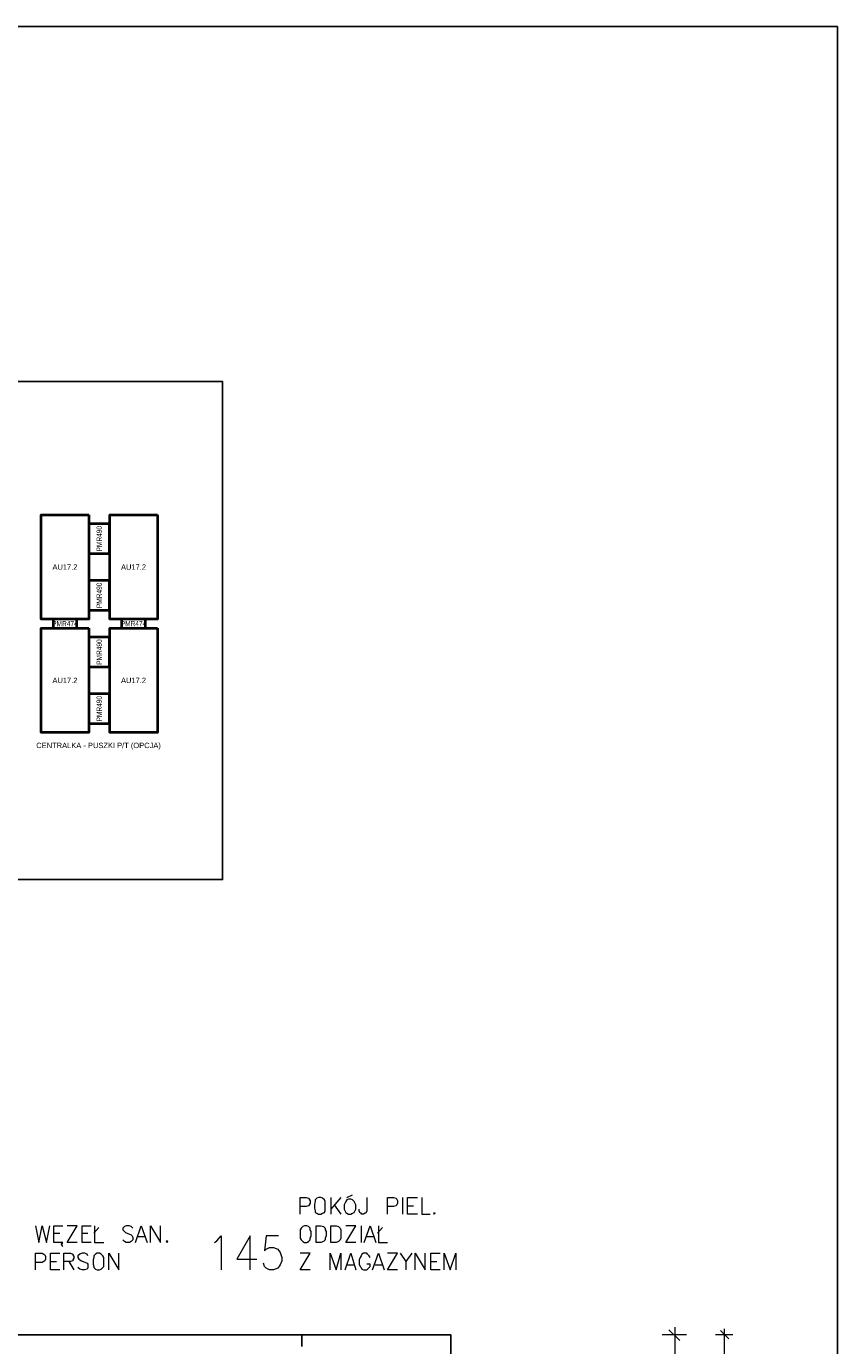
# Model space of a CAD drawing. Header units: millimetres. Extents: x 1 to 17496, y 1 to 30809.
# Tile 109 of 256: x 13217 to 14038, y 14063 to 15398. Entities that reach past the tile are written whole.
import ezdxf
from ezdxf.enums import TextEntityAlignment as Align

# ---------------------------------------------------------------- set-up
doc = ezdxf.new("R2010")
doc.units = ezdxf.units.MM
doc.layers.add('0_Przyz_centrale pielegniarskie', color=1, linetype='Continuous', lineweight=40)
for name, color, linetype in [('2DE_TXTMARK', 41, 'Continuous'), ('2DE_TXTNUM', 11, 'Continuous'), ('Opisy', 255, 'Continuous'), ('PDF _Geometria', 7, 'Continuous')]:
    doc.layers.add(name, color=color, linetype=linetype)
doc.styles.add('CP_ATTR', font='ARIAL.TTF')
doc.styles.add('CP_DESC', font='arial.ttf')
doc.styles.add('CP_ELATT', font='ARIAL.TTF')

# ---------------------------------------------------------------- blocks, each defined once
blk = doc.blocks.new('2de_abb_sig_042_pjvzco')
blk.add_lwpolyline([(8, 35), (8, 0), (-8, 0), (-8, 35)], close=True)
at = {"linetype": 'Continuous', "style": 'CP_ATTR', "flags": 9}
for tag in ['NAME', 'ARTICLE', 'MARK2', 'OTHER1', 'PRODUCT-TYPE', 'ORDER-NO', 'PRODUCER', 'VOLTAGE', 'CURRENT', 'POWER', 'CHARACTER', 'IP', 'OTHER', 'LINK', 'WEIGHT', 'NUMBER', 'GROUP', 'FUNCTION', 'EL-STATUS']:
    blk.add_attdef(tag, text='', height=0.00005, dxfattribs=at).set_placement((-8, 0), align=Align.MIDDLE_LEFT)
at = {"layer": '2DE_TXTMARK', "linetype": 'ByBlock', "style": 'CP_ATTR', "width": 0.8, "flags": 8}
blk.add_attdef('MARK1', text='', height=1.8, dxfattribs=at).set_placement((0, 17.5), align=Align.MIDDLE_CENTER)
at = {"layer": '2DE_TXTNUM', "style": 'CP_ELATT', "width": 0.8}
blk.add_attdef('TAG', text='', height=2.5, dxfattribs=at).set_placement((0, 36.5), align=Align.CENTER)
blk = doc.blocks.new('2de_abb_sig_044_58wvz88')
blk.add_lwpolyline([(7, 5), (0, 5), (0, -5), (7, -5)], close=True)
at = {"linetype": 'Continuous', "style": 'CP_ATTR', "flags": 9}
for tag in ['EL-STATUS', 'FUNCTION', 'GROUP', 'NUMBER', 'WEIGHT', 'LINK', 'OTHER', 'IP', 'CHARACTER', 'POWER', 'CURRENT', 'VOLTAGE', 'PRODUCER', 'ORDER-NO', 'PRODUCT-TYPE', 'OTHER1', 'MARK2', 'ARTICLE', 'NAME']:
    blk.add_attdef(tag, text='', height=0.00005, dxfattribs=at).set_placement((0, -5), align=Align.MIDDLE_LEFT)
at = {"layer": '2DE_TXTMARK', "linetype": 'ByBlock', "style": 'CP_ATTR', "width": 0.7, "flags": 8}
blk.add_attdef('MARK1', text='', height=1.8, rotation=90, dxfattribs=at).set_placement((3.5, 0), align=Align.MIDDLE_CENTER)
at = {"layer": '2DE_TXTNUM', "style": 'CP_ELATT', "width": 0.8}
blk.add_attdef('TAG', text='', height=2.5, dxfattribs=at).set_placement((3.5, 6), align=Align.CENTER)
blk = doc.blocks.new('Lde_abb_sig_043_57g7wh1')
blk.add_lwpolyline([(-4, 3), (-4, 0), (4, 0), (4, 3)], close=True)
at = {"linetype": 'Continuous', "style": 'CP_ATTR', "flags": 9}
for tag in ['NAME', 'EL-STATUS', 'FUNCTION', 'GROUP', 'NUMBER', 'WEIGHT', 'LINK', 'OTHER', 'IP', 'CHARACTER', 'POWER', 'CURRENT', 'VOLTAGE', 'PRODUCER', 'ORDER-NO', 'PRODUCT-TYPE', 'OTHER1', 'MARK2', 'ARTICLE']:
    blk.add_attdef(tag, text='', height=0.00005, dxfattribs=at).set_placement((-4, 0), align=Align.MIDDLE_LEFT)
at = {"layer": '2DE_TXTMARK', "linetype": 'ByBlock', "style": 'CP_ATTR', "width": 0.7, "flags": 8}
blk.add_attdef('MARK1', text='', height=1.8, dxfattribs=at).set_placement((0, 1.5), align=Align.MIDDLE_CENTER)
at = {"layer": '2DE_TXTNUM', "style": 'CP_ELATT', "width": 0.8}
blk.add_attdef('TAG', text='', height=2.5, dxfattribs=at).set_placement((0, 4.5), align=Align.CENTER)

msp = doc.modelspace()

# ---------------------------------------------------------------- linework, layer by layer
at = {"lineweight": -3}
msp.add_lwpolyline([(12069.2, 15038.7), (13415.8, 15038.7), (13415.8, 14534.6), (12069.2, 14534.6)], close=True, dxfattribs=at)
at = {"layer": 'Opisy', "lineweight": 18}
for points in [[(13494.3, 14196.1), (13494.3, 14212.9), (13500.2, 14212.9), (13502.7, 14212.1), (13503.5, 14211.3), (13504.4, 14209.6), (13504.4, 14207), (13503.5, 14205.4), (13502.7, 14204.5), (13500.2, 14203.7), (13494.3, 14203.7)], [(13525.4, 14212.9), (13525.4, 14196.1)], [(13535.5, 14212.9), (13525.4, 14201.2)], [(13528.8, 14205.4), (13535.5, 14196.1)], [(13541.4, 14212.9), (13547.3, 14215.5)], [(13561.6, 14212.9), (13561.6, 14199.5), (13560.8, 14196.9), (13560, 14196.9), (13558.3, 14196.1), (13556.6, 14196.1), (13555.8, 14196.9), (13554.9, 14196.9), (13554.1, 14199.5), (13554.1, 14201.2)], [(13582.7, 14196.1), (13582.7, 14212.9), (13588.6, 14212.9), (13591.1, 14212.1), (13592, 14211.3), (13592.8, 14209.6), (13592.8, 14207), (13592, 14205.4), (13591.1, 14204.5), (13588.6, 14203.7), (13582.7, 14203.7)], [(13597.9, 14212.9), (13597.9, 14196.1)], [(13613, 14196.1), (13602.9, 14196.1), (13602.9, 14212.9), (13613, 14212.9)], [(13617.2, 14212.9), (13617.2, 14196.1), (13625.7, 14196.1)], [(13602.9, 14204.5), (13608.8, 14204.5)], [(13226.4, 14184.3), (13229.8, 14167.5), (13233.2, 14184.3), (13237.4, 14167.5), (13240.8, 14184.3)], [(13254.2, 14167.5), (13253.4, 14166.6), (13252.6, 14165.8), (13253.4, 14164.1), (13254.2, 14163.3), (13253.4, 14164.1), (13252.6, 14165.8), (13253.4, 14166.6), (13254.2, 14167.5), (13245, 14167.5), (13245, 14184.3), (13254.2, 14184.3)], [(13268.6, 14167.5), (13258.4, 14167.5), (13268.6, 14184.3), (13258.4, 14184.3)], [(13282.9, 14167.5), (13273.6, 14167.5), (13273.6, 14184.3), (13282.9, 14184.3)], [(13285.4, 14176.7), (13290.5, 14182.6)], [(13286.2, 14184.3), (13286.2, 14167.5), (13295.5, 14167.5)], [(13325, 14181.8), (13323.3, 14183.5), (13321.6, 14184.3), (13318.2, 14184.3), (13316.6, 14183.5), (13314.9, 14181.8), (13314.9, 14180.1), (13315.7, 14179.3), (13316.6, 14178.4), (13317.4, 14177.6), (13321.6, 14175.9), (13323.3, 14175), (13324.1, 14174.2), (13325, 14172.5), (13325, 14170), (13323.3, 14168.3), (13321.6, 14167.5), (13318.2, 14167.5), (13316.6, 14168.3), (13314.9, 14170)], [(13327.5, 14167.5), (13333.4, 14184.3), (13339.3, 14167.5)], [(13342.7, 14167.5), (13342.7, 14184.3), (13352.8, 14167.5), (13352.8, 14184.3)], [(13550.7, 14167.5), (13540.6, 14167.5), (13550.7, 14184.3), (13540.6, 14184.3)], [(13555.8, 14184.3), (13555.8, 14167.5)], [(13559.1, 14167.5), (13565, 14184.3), (13570.9, 14167.5)], [(13572.6, 14176.7), (13577.7, 14182.6)], [(13573.4, 14184.3), (13573.4, 14167.5), (13582.7, 14167.5)], [(13245, 14176.7), (13250.9, 14176.7)], [(13273.6, 14176.7), (13279.5, 14176.7)], [(13330, 14173.4), (13336.8, 14173.4)], [(13407.5, 14167.5), (13410, 14169.1), (13414.3, 14174.2), (13414.3, 14139.7)], [(13443.7, 14139.7), (13443.7, 14174.2), (13430.3, 14150.6), (13450.5, 14150.6)], [(13472.4, 14174.2), (13459.7, 14174.2), (13458.1, 14159), (13459.7, 14160.7), (13463.1, 14162.4), (13467.3, 14162.4), (13471.5, 14160.7), (13474.1, 14157.4), (13475.7, 14152.3), (13475.7, 14148.9), (13474.1, 14144.7), (13471.5, 14141.4), (13467.3, 14139.7), (13463.1, 14139.7), (13459.7, 14141.4), (13458.1, 14143), (13457.2, 14146.4)], [(13561.6, 14173.4), (13568.4, 14173.4)], [(13226.4, 14139.7), (13226.4, 14156.5), (13233.2, 14156.5), (13234.9, 14155.7), (13235.7, 14154.8), (13236.6, 14153.1), (13236.6, 14150.6), (13235.7, 14148.9), (13234.9, 14148.1), (13233.2, 14147.2), (13226.4, 14147.2)], [(13250.9, 14139.7), (13241.6, 14139.7), (13241.6, 14156.5), (13250.9, 14156.5)], [(13255.1, 14139.7), (13255.1, 14156.5), (13261.8, 14156.5), (13264.3, 14155.7), (13264.3, 14154.8), (13265.2, 14153.1), (13265.2, 14151.5), (13264.3, 14149.8), (13264.3, 14148.9), (13261.8, 14148.1), (13255.1, 14148.1)], [(13279.5, 14154), (13278.7, 14155.7), (13276.1, 14156.5), (13273.6, 14156.5), (13271.1, 14155.7), (13269.4, 14154), (13269.4, 14152.3), (13270.2, 14150.6), (13271.1, 14149.8), (13272.8, 14148.9), (13277, 14147.2), (13278.7, 14146.4), (13279.5, 14145.6), (13279.5, 14142.2), (13278.7, 14140.5), (13276.1, 14139.7), (13273.6, 14139.7), (13271.1, 14140.5), (13269.4, 14142.2)], [(13300.6, 14139.7), (13300.6, 14156.5), (13310.7, 14139.7), (13310.7, 14156.5)], [(13504.4, 14139.7), (13494.3, 14139.7), (13504.4, 14156.5), (13494.3, 14156.5)], [(13524.6, 14139.7), (13524.6, 14156.5), (13530.5, 14139.7), (13535.5, 14156.5), (13535.5, 14139.7)], [(13539.8, 14139.7), (13545.6, 14156.5), (13550.7, 14139.7)], [(13565, 14152.3), (13564.2, 14154), (13562.5, 14155.7), (13561.6, 14156.5), (13558.3, 14156.5), (13556.6, 14155.7), (13555.8, 14154), (13554.9, 14152.3), (13554.1, 14149.8), (13554.1, 14145.6), (13554.9, 14143), (13555.8, 14142.2), (13556.6, 14140.5), (13558.3, 14139.7), (13561.6, 14139.7), (13562.5, 14140.5), (13564.2, 14142.2), (13565, 14143), (13565, 14145.6), (13561.6, 14145.6)], [(13567.5, 14139.7), (13573.4, 14156.5), (13579.3, 14139.7)], [(13592.8, 14139.7), (13582.7, 14139.7), (13592.8, 14156.5), (13582.7, 14156.5)], [(13595.3, 14156.5), (13601.2, 14148.1), (13601.2, 14139.7)], [(13607.1, 14156.5), (13601.2, 14148.1)], [(13610.5, 14139.7), (13610.5, 14156.5), (13620.6, 14139.7), (13620.6, 14156.5)], [(13635.8, 14139.7), (13626.5, 14139.7), (13626.5, 14156.5), (13635.8, 14156.5)], [(13640, 14139.7), (13640, 14156.5), (13645.9, 14139.7), (13651.8, 14156.5), (13651.8, 14139.7)], [(13241.6, 14148.1), (13247.5, 14148.1)], [(13260.1, 14148.1), (13265.2, 14139.7)], [(13541.4, 14144.7), (13549, 14144.7)], [(13570.1, 14144.7), (13576.8, 14144.7)], [(13626.5, 14148.1), (13632.4, 14148.1)]]:
    msp.add_lwpolyline(points, dxfattribs=at)
for points in [[(13512.8, 14212.9), (13511.1, 14212.1), (13509.4, 14210.4), (13509.4, 14208.7), (13508.6, 14206.2), (13508.6, 14202), (13509.4, 14199.5), (13509.4, 14197.8), (13511.1, 14196.9), (13512.8, 14196.1), (13515.3, 14196.1), (13517, 14196.9), (13518.7, 14197.8), (13519.5, 14199.5), (13519.5, 14208.7), (13518.7, 14210.4), (13517, 14212.1), (13515.3, 14212.9)], [(13543.1, 14211.3), (13541.4, 14210.4), (13540.6, 14208.7), (13538.9, 14205.4), (13538.9, 14201.2), (13540.6, 14197.8), (13541.4, 14196.9), (13543.1, 14196.1), (13545.6, 14196.1), (13547.3, 14196.9), (13549, 14197.8), (13550.7, 14201.2), (13550.7, 14205.4), (13549, 14208.7), (13547.3, 14210.4), (13545.6, 14211.3)], [(13629.9, 14196.9), (13629, 14196.9), (13629.9, 14196.1), (13630.7, 14196.9)], [(13498.5, 14184.3), (13496.8, 14183.5), (13495.1, 14181.8), (13494.3, 14180.1), (13494.3, 14171.7), (13495.1, 14170), (13496.8, 14168.3), (13498.5, 14167.5), (13501, 14167.5), (13502.7, 14168.3), (13504.4, 14170), (13504.4, 14171.7), (13505.2, 14174.2), (13505.2, 14178.4), (13504.4, 14180.1), (13504.4, 14181.8), (13502.7, 14183.5), (13501, 14184.3)], [(13510.3, 14167.5), (13510.3, 14184.3), (13515.3, 14184.3), (13517.9, 14183.5), (13519.5, 14181.8), (13519.5, 14180.1), (13520.4, 14178.4), (13520.4, 14174.2), (13519.5, 14171.7), (13519.5, 14170), (13517.9, 14168.3), (13515.3, 14167.5)], [(13525.4, 14167.5), (13525.4, 14184.3), (13530.5, 14184.3), (13533, 14183.5), (13534.7, 14181.8), (13535.5, 14180.1), (13535.5, 14171.7), (13534.7, 14170), (13533, 14168.3), (13530.5, 14167.5)], [(13359.5, 14169.1), (13358.7, 14168.3), (13359.5, 14167.5), (13360.4, 14168.3)], [(13288.8, 14156.5), (13287.1, 14155.7), (13285.4, 14154), (13285.4, 14152.3), (13284.6, 14149.8), (13284.6, 14145.6), (13285.4, 14143), (13285.4, 14142.2), (13287.1, 14140.5), (13288.8, 14139.7), (13291.3, 14139.7), (13293, 14140.5), (13294.7, 14142.2), (13295.5, 14143), (13295.5, 14152.3), (13294.7, 14154), (13293, 14155.7), (13291.3, 14156.5)]]:
    msp.add_lwpolyline(points, close=True, dxfattribs=at)
at = {"layer": 'PDF _Geometria'}
msp.add_lwpolyline([(1887, 15398.1), (14038.1, 15398.1), (14038.1, 11395.3), (1887, 11395.3)], close=True, dxfattribs=at)
at = {"layer": 'PDF _Geometria', "lineweight": 25}
for points in [[(13496, 14074), (13297.2, 14074), (13097.6, 14074), (12898.8, 14074), (12700.1, 14074), (12501.3, 14074), (12302.5, 14074), (12102.9, 14074)], [(13646.7, 13837.3), (13646.7, 14074), (13496, 14074), (13496, 14062.2)]]:
    msp.add_lwpolyline(points, dxfattribs=at)
at = {"layer": 'PDF _Geometria', "lineweight": 18}
for points in [[(13885.1, 14074), (13860.6, 14074)], [(13878.3, 14068.1), (13867.4, 14079)], [(13873.3, 14081.6), (13873.3, 14065.6), (13873.3, 14003.2), (13873.3, 13987.2)], [(13932.2, 14074), (13914.5, 14074)], [(13928, 14069.8), (13919.6, 14078.2)], [(13923.8, 12191.6), (13923.8, 12204.2), (13923.8, 14068.1), (13923.8, 14079.9)]]:
    msp.add_lwpolyline(points, dxfattribs=at)

# ---------------------------------------------------------------- block references
at = {"layer": '0_Przyz_centrale pielegniarskie', "color": 7, "lineweight": -3, "xscale": 3.017769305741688, "yscale": 3.017769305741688, "zscale": 3.017769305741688}
for name, p, values in [('2de_abb_sig_042_pjvzco', (13256.2, 14798.1), {'MARK1': 'AU17.2'}), ('2de_abb_sig_042_pjvzco', (13325.6, 14798.1), {'MARK1': 'AU17.2'}), ('2de_abb_sig_044_58wvz88', (13280.3, 14879.6), {'MARK1': 'PMR490'}), ('2de_abb_sig_044_58wvz88', (13280.3, 14822.3), {'MARK1': 'PMR490'}), ('Lde_abb_sig_043_57g7wh1', (13256.2, 14789.1), {'MARK1': 'PMR474'}), ('Lde_abb_sig_043_57g7wh1', (13325.6, 14789.1), {'MARK1': 'PMR474'}), ('2de_abb_sig_042_pjvzco', (13256.2, 14683.4), {'MARK1': 'AU17.2'}), ('2de_abb_sig_044_58wvz88', (13280.3, 14764.9), {'MARK1': 'PMR490'}), ('2de_abb_sig_042_pjvzco', (13325.6, 14683.4), {'MARK1': 'AU17.2'}), ('2de_abb_sig_044_58wvz88', (13280.3, 14707.6), {'MARK1': 'PMR490'})]:
    msp.add_blockref(name, p, dxfattribs=at).add_auto_attribs(values)

# ---------------------------------------------------------------- texts
at = {"layer": '0_Przyz_centrale pielegniarskie', "color": 7, "lineweight": -3, "style": 'CP_DESC'}
msp.add_text('CENTRALKA - PUSZKI P/T (OPCJA)', height=5.432, dxfattribs=at).set_placement((13227.2, 14667.7))

doc.saveas('drawing.dxf')
